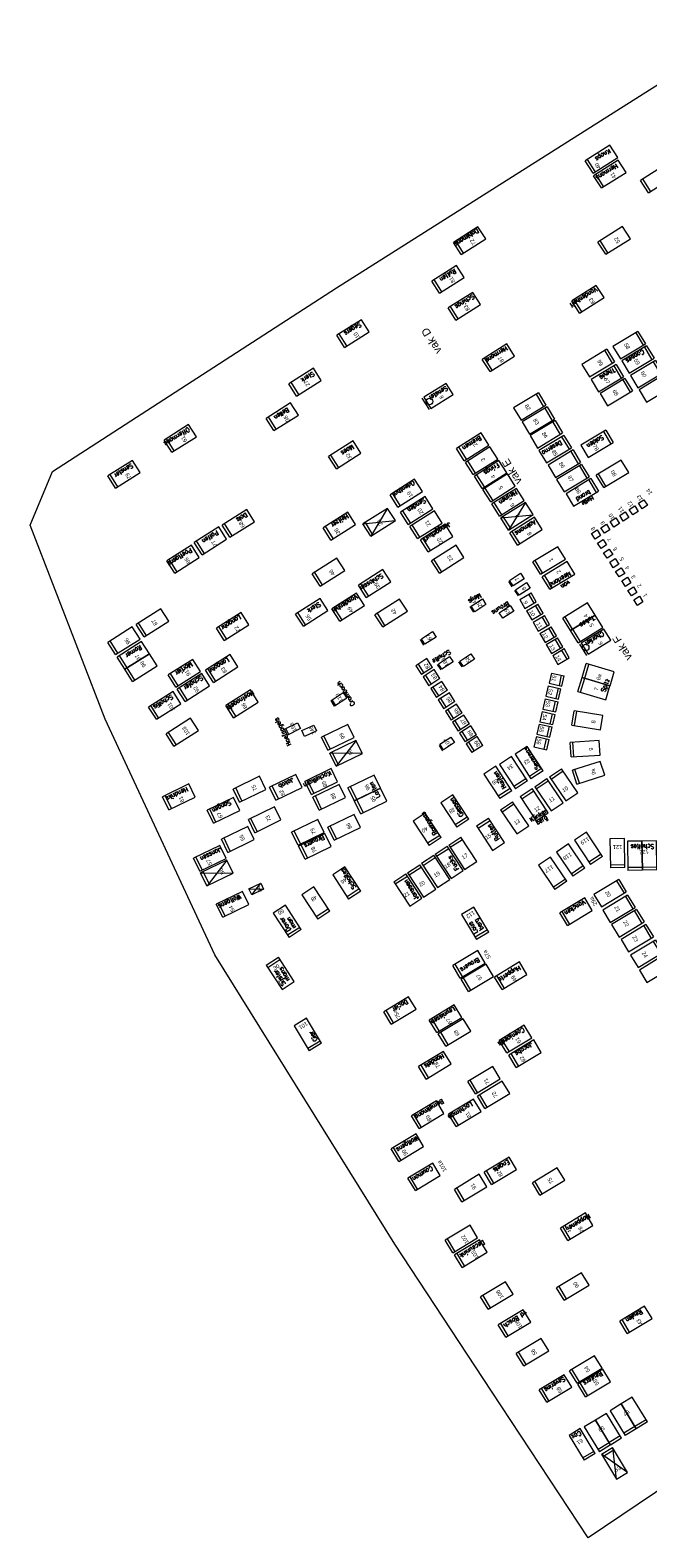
# Model space of a CAD drawing. Header units: metres. Extents: x 200982 to 204048, y 317766 to 321161.
# Tile 2 of 20: x 202484 to 202531, y 318146 to 318261. Entities that reach past the tile are written whole.
import ezdxf
from ezdxf.enums import TextEntityAlignment as Align

# ---------------------------------------------------------------- set-up
doc = ezdxf.new("R2010")
doc.units = ezdxf.units.M
doc.header["$MEASUREMENT"] = 0
for name, color, linetype, lineweight in [('Familiegraven', 140, 'Continuous', 13), ('Geruimd graf', 234, 'Continuous', 13), ('Kindergraven', 40, 'Continuous', 13), ('Namen burgelijke stand', 7, 'Continuous', 13), ('Nummers burgelijke stand', 7, 'Continuous', 13), ('Onbegroeid terreindeel', 7, 'Continuous', 13), ('Uit te geven graven', 12, 'Continuous', 13), ('Urnen', 200, 'Continuous', 13), ('Verhuurde graven', 150, 'Continuous', 13), ('Verwijderde graven', 1, 'Continuous', 13)]:
    doc.layers.add(name, color=color, linetype=linetype, lineweight=lineweight)
doc.styles.add('Style-arial', font='arial.shx')
doc.styles.add('Style-simplex', font='simplex.shx')

# ---------------------------------------------------------------- blocks, each defined once
blk = doc.blocks.new('*U4')
at = {"layer": 'Verhuurde graven', "linetype": 'Continuous'}
for p, q in [((0.066, 0.104), (-0.123, -0.01)), ((-0.049, -0.093), (-0.105, 0.001)), ((-0.066, -0.104), (0.123, 0.01)), ((0.123, 0.01), (0.066, 0.104)), ((-0.066, -0.104), (-0.123, -0.01))]:
    blk.add_line(p, q, dxfattribs=at)
blk = doc.blocks.new('*U1')
at = {"layer": 'Uit te geven graven', "linetype": 'Continuous'}
for p, q in [((0.066, 0.104), (-0.123, -0.01)), ((-0.049, -0.093), (-0.105, 0.001)), ((-0.066, -0.104), (0.123, 0.01)), ((0.123, 0.01), (0.066, 0.104)), ((-0.066, -0.104), (-0.123, -0.01))]:
    blk.add_line(p, q, dxfattribs=at)
blk = doc.blocks.new('*U6')
at = {"layer": 'Uit te geven graven', "linetype": 'Continuous'}
for p, q in [((0.066, 0.104), (-0.123, -0.01)), ((-0.049, -0.093), (-0.106, 0.001)), ((-0.066, -0.104), (0.123, 0.01)), ((0.123, 0.01), (0.066, 0.104)), ((-0.066, -0.104), (-0.123, -0.01))]:
    blk.add_line(p, q, dxfattribs=at)
blk = doc.blocks.new('*U8')
at = {"layer": 'Kindergraven', "linetype": 'Continuous'}
for p, q in [((-0.063, 0.009), (0.023, 0.06)), ((-0.063, 0.009), (-0.023, -0.06)), ((0.046, -0.019), (0.006, 0.05)), ((0.063, -0.009), (0.023, 0.06)), ((-0.023, -0.06), (0.063, -0.009))]:
    blk.add_line(p, q, dxfattribs=at)
blk = doc.blocks.new('*U9')
at = {"layer": 'Kindergraven', "linetype": 'Continuous'}
for p, q in [((-0.063, 0.009), (0.023, 0.06)), ((-0.063, 0.009), (-0.023, -0.06)), ((0.046, -0.019), (0.005, 0.05)), ((0.063, -0.009), (0.023, 0.06)), ((-0.023, -0.06), (0.063, -0.009))]:
    blk.add_line(p, q, dxfattribs=at)
blk = doc.blocks.new('*U10')
at = {"layer": 'Kindergraven', "linetype": 'Continuous'}
for p, q in [((-0.063, 0.009), (0.023, 0.06)), ((-0.063, 0.009), (-0.023, -0.06)), ((0.046, -0.019), (0.005, 0.05)), ((0.063, -0.009), (0.023, 0.06)), ((-0.023, -0.06), (0.063, -0.009))]:
    blk.add_line(p, q, dxfattribs=at)
blk = doc.blocks.new('*U12')
at = {"layer": 'Verwijderde graven', "linetype": 'Continuous'}
for p, q in [((0.066, 0.104), (-0.123, -0.01)), ((-0.049, -0.093), (-0.105, 0.001)), ((-0.066, -0.104), (0.123, 0.01)), ((0.123, 0.01), (0.066, 0.104)), ((-0.066, -0.104), (-0.123, -0.01))]:
    blk.add_line(p, q, dxfattribs=at)
blk = doc.blocks.new('*U13')
at = {"layer": 'Familiegraven', "linetype": 'Continuous'}
for p, q in [((0.066, 0.104), (-0.123, -0.01)), ((-0.049, -0.093), (-0.105, 0.001)), ((-0.066, -0.104), (0.123, 0.01)), ((0.123, 0.01), (0.066, 0.104)), ((-0.066, -0.104), (-0.123, -0.01))]:
    blk.add_line(p, q, dxfattribs=at)
blk = doc.blocks.new('*U14')
at = {"layer": 'Uit te geven graven', "linetype": 'Continuous'}
for p, q in [((0.066, 0.104), (-0.123, -0.01)), ((-0.049, -0.093), (-0.105, 0.001)), ((-0.066, -0.104), (0.123, 0.01)), ((0.123, 0.01), (0.066, 0.104)), ((-0.066, -0.104), (-0.123, -0.01))]:
    blk.add_line(p, q, dxfattribs=at)
blk = doc.blocks.new('*U15')
at = {"layer": 'Verwijderde graven', "linetype": 'Continuous'}
for p, q in [((0.066, 0.104), (-0.123, -0.01)), ((-0.049, -0.093), (-0.105, 0.001)), ((-0.066, -0.104), (0.123, 0.01)), ((0.123, 0.01), (0.066, 0.104)), ((-0.066, -0.104), (-0.123, -0.01))]:
    blk.add_line(p, q, dxfattribs=at)
blk = doc.blocks.new('*U22')
at = {"layer": 'Verhuurde graven', "linetype": 'Continuous'}
for p, q in [((0.069, 0.099), (-0.12, -0.015)), ((-0.069, -0.099), (0.12, 0.015)), ((0.12, 0.015), (0.069, 0.099)), ((-0.069, -0.099), (-0.12, -0.015)), ((-0.052, -0.089), (-0.102, -0.004))]:
    blk.add_line(p, q, dxfattribs=at)
blk = doc.blocks.new('*U198')
at = {"layer": 'Familiegraven', "linetype": 'Continuous'}
for p, q in [((0.066, 0.104), (-0.123, -0.01)), ((-0.049, -0.093), (-0.105, 0.001)), ((-0.066, -0.104), (0.123, 0.01)), ((0.123, 0.01), (0.066, 0.104)), ((-0.066, -0.104), (-0.123, -0.01))]:
    blk.add_line(p, q, dxfattribs=at)
blk = doc.blocks.new('*U21')
at = {"layer": 'Verwijderde graven', "linetype": 'Continuous'}
for p, q in [((0.069, 0.099), (-0.12, -0.015)), ((-0.069, -0.099), (0.12, 0.015)), ((0.12, 0.015), (0.069, 0.099)), ((-0.069, -0.099), (-0.12, -0.015)), ((-0.052, -0.089), (-0.102, -0.004))]:
    blk.add_line(p, q, dxfattribs=at)

msp = doc.modelspace()

# ---------------------------------------------------------------- linework, layer by layer
at = {"layer": 'Geruimd graf'}
for p, q in [((202521.34, 318224.81), (202520.06, 318222.71)), ((202510.9, 318224.36), (202509.62, 318222.25)), ((202519.48, 318223.64), (202521.92, 318223.88)), ((202509.03, 318223.18), (202511.48, 318223.43)), ((202508.51, 318206.77), (202507, 318204.82)), ((202508.98, 318205.78), (202506.52, 318205.8)), ((202498.71, 318197.71), (202497.21, 318195.76)), ((202496.73, 318196.75), (202499.19, 318196.72)), ((202500.38, 318195.53), (202501.5, 318195.5)), ((202500.6, 318195.07), (202501.29, 318195.95)), ((202529.08, 318151.32), (202527.1, 318152.7)), ((202527.94, 318153.21), (202528.23, 318150.81))]:
    msp.add_line(p, q, dxfattribs=at)
at = {"layer": 'Kindergraven', "linetype": 'Continuous'}
for p, q in [((202520.35, 318218.42), (202520.08, 318218.82)), ((202520.81, 318217.72), (202520.54, 318218.13)), ((202517.43, 318216.5), (202517.16, 318216.91)), ((202513.65, 318214), (202513.38, 318214.41)), ((202516.56, 318212.34), (202516.29, 318212.74))]:
    msp.add_line(p, q, dxfattribs=at)
at = {"layer": 'Kindergraven', "linetype": 'Continuous', "flags": 128}
for points in [[(202520.14, 318218.9), (202520.98, 318219.45), (202521.25, 318219.03), (202520.41, 318218.48)], [(202520.6, 318218.19), (202521.43, 318218.73), (202521.71, 318218.32), (202520.87, 318217.77)], [(202517.24, 318216.95), (202518.08, 318217.5), (202518.35, 318217.08), (202517.52, 318216.53)], [(202519.36, 318216.45), (202520.19, 318216.99), (202520.47, 318216.58), (202519.63, 318216.03)], [(202513.46, 318214.48), (202514.3, 318215.02), (202514.57, 318214.6), (202513.73, 318214.06)], [(202516.37, 318212.79), (202517.21, 318213.34), (202517.48, 318212.92), (202516.64, 318212.37)]]:
    msp.add_lwpolyline(points, close=True, dxfattribs=at)
at = {"layer": 'Onbegroeid terreindeel', "flags": 128}
msp.add_lwpolyline([(202543.89, 318158.33), (202526.1, 318146.36), (202518.77, 318157.48), (202511.45, 318168.6), (202504.63, 318179.57), (202497.81, 318190.54), (202489.48, 318208.38), (202483.8, 318223.09), (202485.5, 318227.15), (202507.02, 318241.06), (202537.89, 318260.59)], dxfattribs=at)
at = {"layer": 'Urnen', "color": 200, "linetype": 'Continuous', "lineweight": 13, "flags": 128}
for points in [[(202530.18, 318224.32), (202529.91, 318224.74), (202530.33, 318225.01), (202530.6, 318224.59)], [(202528.05, 318222.93), (202527.77, 318223.35), (202528.19, 318223.63), (202528.47, 318223.21)], [(202528.76, 318223.4), (202528.49, 318223.82), (202528.91, 318224.09), (202529.18, 318223.67)], [(202529.48, 318223.86), (202529.21, 318224.28), (202529.63, 318224.55), (202529.9, 318224.13)], [(202526.62, 318222.03), (202526.35, 318222.45), (202526.77, 318222.72), (202527.04, 318222.3)], [(202527.33, 318222.47), (202527.06, 318222.89), (202527.48, 318223.16), (202527.75, 318222.74)], [(202527.08, 318221.31), (202526.81, 318221.73), (202527.23, 318222.01), (202527.5, 318221.59)], [(202527.55, 318220.58), (202527.27, 318221), (202527.7, 318221.27), (202527.97, 318220.85)], [(202528, 318219.86), (202527.73, 318220.28), (202528.15, 318220.55), (202528.42, 318220.14)], [(202528.45, 318219.16), (202528.18, 318219.58), (202528.6, 318219.85), (202528.87, 318219.43)], [(202528.92, 318218.45), (202528.65, 318218.86), (202529.07, 318219.14), (202529.34, 318218.72)], [(202529.38, 318217.72), (202529.11, 318218.14), (202529.53, 318218.41), (202529.8, 318217.99)], [(202529.83, 318217.01), (202529.56, 318217.43), (202529.98, 318217.71), (202530.25, 318217.28)]]:
    msp.add_lwpolyline(points, close=True, dxfattribs=at)
at = {"layer": 'Verhuurde graven', "linetype": 'Continuous'}
for p, q in [((202514.07, 318231.86), (202513.53, 318232.71)), ((202506.61, 318209.79), (202507.53, 318210.4)), ((202506.88, 318209.37), (202506.61, 318209.79)), ((202506.97, 318209.43), (202506.7, 318209.85)), ((202507.81, 318209.98), (202506.88, 318209.37)), ((202507.53, 318210.4), (202507.81, 318209.98))]:
    msp.add_line(p, q, dxfattribs=at)
at = {"layer": 'Verhuurde graven', "linetype": 'Continuous', "flags": 128}
for points in [[(202515.87, 318232.98), (202515.33, 318233.83), (202513.64, 318232.77), (202514.17, 318231.92)], [(202500.38, 318195.53), (202501.29, 318195.95), (202501.5, 318195.5), (202500.6, 318195.07)]]:
    msp.add_lwpolyline(points, close=True, dxfattribs=at)
at = {"layer": 'Verhuurde graven', "linetype": 'Continuous'}
msp.add_circle((202514.07, 318232.45), 0.25, dxfattribs=at)
at = {"layer": 'Verwijderde graven', "linetype": 'Continuous'}
for p, q in [((202526.01, 318213.2), (202525.46, 318214.06)), ((202514.95, 318212.12), (202514.67, 318212.53)), ((202503.09, 318207.63), (202504.08, 318208.12)), ((202503.32, 318207.18), (202503.09, 318207.63)), ((202503.41, 318207.23), (202503.18, 318207.67)), ((202504.3, 318207.68), (202503.32, 318207.18)), ((202504.08, 318208.12), (202504.3, 318207.68)), ((202515.08, 318205.99), (202514.82, 318206.4))]:
    msp.add_line(p, q, dxfattribs=at)
at = {"layer": 'Verwijderde graven', "linetype": 'Continuous', "flags": 128}
for points in [[(202527.81, 318214.36), (202527.28, 318215.21), (202525.58, 318214.15), (202526.11, 318213.3)], [(202514.75, 318212.59), (202515.58, 318213.14), (202515.86, 318212.72), (202515.02, 318212.17)], [(202504.39, 318207.52), (202505.3, 318207.94), (202505.51, 318207.49), (202504.61, 318207.07)], [(202514.86, 318206.48), (202515.69, 318207.03), (202515.97, 318206.61), (202515.13, 318206.06)]]:
    msp.add_lwpolyline(points, close=True, dxfattribs=at)
at = {"layer": 'Verwijderde graven', "linetype": 'Continuous'}
msp.add_circle((202525.91, 318213.82), 0.25, dxfattribs=at)

# ---------------------------------------------------------------- block references
at = {"layer": 'Familiegraven', "linetype": 'Continuous'}
for name, p, xscale, yscale, zscale, rotation in [('*U198', (202525.4, 318216.15), 10.0000197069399, 10.0000197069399, 10.0000197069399, 0.7152066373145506), ('*U198', (202525.98, 318215.22), 10.0000197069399, 10.0000197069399, 10.0000197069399, 0.7152066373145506), ('*U13', (202491.62, 318213.22), 10.00000007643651, 10.00000007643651, 10.00000007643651, 1.248744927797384), ('*U13', (202492.21, 318212.29), 10.00000007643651, 10.00000007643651, 10.00000007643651, 1.248744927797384), ('*U198', (202526.86, 318211.75), 10.0000197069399, 10.0000197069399, 10.0000197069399, 312.2249123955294), ('*U198', (202526.54, 318210.7), 10.0000197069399, 10.0000197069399, 10.0000197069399, 312.2249123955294), ('*U198', (202529.64, 318198.04), 10.0000197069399, 10.0000197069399, 10.0000197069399, 59.91688029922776), ('*U198', (202530.74, 318198.06), 10.0000197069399, 10.0000197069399, 10.0000197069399, 59.91688029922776)]:
    msp.add_blockref(name, p, dxfattribs=dict(at, xscale=xscale, yscale=yscale, zscale=zscale, rotation=rotation))
at = {"layer": 'Kindergraven', "linetype": 'Continuous', "xscale": 10, "yscale": 10, "zscale": 10}
for name, p in [('*U8', (202521.54, 318217.36)), ('*U9', (202522.05, 318216.5)), ('*U9', (202522.55, 318215.65)), ('*U9', (202523.06, 318214.79)), ('*U9', (202523.55, 318213.95)), ('*U9', (202524.04, 318213.13))]:
    msp.add_blockref(name, p, dxfattribs=at)
at = {"layer": 'Kindergraven', "linetype": 'Continuous'}
for p, xscale, yscale, zscale, rotation in [((202513.67, 318212.37), 9.999995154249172, 9.999995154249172, 9.999995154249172, 182.1480153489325), ((202514.23, 318211.53), 9.999995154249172, 9.999995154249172, 9.999995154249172, 182.1480153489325), ((202523.71, 318211.38), 9.999987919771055, 9.999987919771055, 9.999987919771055, 316.6185377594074), ((202514.8, 318210.64), 9.999995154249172, 9.999995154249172, 9.999995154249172, 182.1480153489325), ((202523.46, 318210.41), 9.999987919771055, 9.999987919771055, 9.999987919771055, 316.6185377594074), ((202515.37, 318209.78), 9.999995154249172, 9.999995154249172, 9.999995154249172, 182.1480153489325), ((202523.24, 318209.43), 9.999987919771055, 9.999987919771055, 9.999987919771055, 316.6185377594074), ((202515.92, 318208.92), 9.999995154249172, 9.999995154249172, 9.999995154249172, 182.1480153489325), ((202516.46, 318208.09), 9.999995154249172, 9.999995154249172, 9.999995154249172, 182.1480153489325), ((202523.02, 318208.47), 9.999987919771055, 9.999987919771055, 9.999987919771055, 316.6185377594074), ((202516.99, 318207.27), 9.999995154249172, 9.999995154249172, 9.999995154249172, 182.1480153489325), ((202522.79, 318207.52), 9.999987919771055, 9.999987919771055, 9.999987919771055, 316.6185377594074), ((202517.49, 318206.46), 9.999995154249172, 9.999995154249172, 9.999995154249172, 182.1480153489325), ((202522.57, 318206.57), 9.999987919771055, 9.999987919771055, 9.999987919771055, 316.6185377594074)]:
    msp.add_blockref('*U10', p, dxfattribs=dict(at, xscale=xscale, yscale=yscale, zscale=zscale, rotation=rotation))
at = {"layer": 'Uit te geven graven', "linetype": 'Continuous', "xscale": 10, "yscale": 10, "zscale": 10}
for name, p in [('*U6', (202527.94, 318226.97)), ('*U1', (202523.14, 318220.4))]:
    msp.add_blockref(name, p, dxfattribs=at)
at = {"layer": 'Uit te geven graven', "linetype": 'Continuous'}
for name, p, xscale, yscale, zscale, rotation in [('*U6', (202526.04, 318208.29), 9.999974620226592, 9.999974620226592, 9.999974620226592, 319.8619387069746), ('*U6', (202525.88, 318206.14), 9.999989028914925, 9.999989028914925, 9.999989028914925, 332.6282075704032), ('*U6', (202526.13, 318204.33), 9.999975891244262, 9.999975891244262, 9.999975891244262, 346.6609571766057), ('*U6', (202524.24, 318203.41), 9.999985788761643, 9.999985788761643, 9.999985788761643, 273.0424741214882), ('*U6', (202523.12, 318202.66), 9.999985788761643, 9.999985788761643, 9.999985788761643, 273.0424741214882), ('*U6', (202520.52, 318200.91), 9.999985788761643, 9.999985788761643, 9.999985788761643, 273.0424741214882), ('*U14', (202526.13, 318198.61), 10.00000068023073, 10.00000068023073, 10.00000068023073, 92.24627053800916), ('*U6', (202524.77, 318197.71), 9.999985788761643, 9.999985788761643, 9.999985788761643, 93.04247412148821), ('*U6', (202523.42, 318196.71), 9.999985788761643, 9.999985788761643, 9.999985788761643, 93.04247412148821), ('*U6', (202527.76, 318195.2), 10, 10, 10, 180), ('*U6', (202528.43, 318194.02), 10, 10, 10, 180), ('*U6', (202529.11, 318192.92), 10, 10, 10, 180), ('*U6', (202529.82, 318191.79), 10, 10, 10, 180), ('*U6', (202530.54, 318190.61), 10, 10, 10, 180), ('*U6', (202531.21, 318189.48), 10, 10, 10, 180)]:
    msp.add_blockref(name, p, dxfattribs=dict(at, xscale=xscale, yscale=yscale, zscale=zscale, rotation=rotation))
at = {"layer": 'Verhuurde graven', "linetype": 'Continuous'}
for name, p, xscale, yscale, zscale, rotation in [('*U4', (202527.11, 318250.81), 10.00000007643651, 10.00000007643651, 10.00000007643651, 1.248744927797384), ('*U4', (202527.74, 318249.69), 10.00000007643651, 10.00000007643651, 10.00000007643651, 1.248744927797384), ('*U4', (202517.11, 318244.64), 10.00000007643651, 10.00000007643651, 10.00000007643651, 1.248744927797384), ('*U4', (202516.71, 318239.67), 10.00000007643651, 10.00000007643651, 10.00000007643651, 1.248744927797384), ('*U4', (202526.08, 318240.2), 10.00000007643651, 10.00000007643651, 10.00000007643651, 1.248744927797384), ('*U4', (202508.27, 318237.6), 10.00000007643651, 10.00000007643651, 10.00000007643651, 1.248744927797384), ('*U4', (202529.21, 318236.73), 10, 10, 10, 180), ('*U4', (202519.3, 318235.77), 10.00000007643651, 10.00000007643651, 10.00000007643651, 1.248744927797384), ('*U4', (202526.86, 318235.37), 10, 10, 10, 180), ('*U4', (202529.87, 318235.63), 10, 10, 10, 180), ('*U4', (202504.64, 318233.92), 10.00000007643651, 10.00000007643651, 10.00000007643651, 1.248744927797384), ('*U4', (202527.55, 318234.23), 10, 10, 10, 180), ('*U4', (202530.53, 318234.53), 10, 10, 10, 180), ('*U4', (202528.23, 318233.16), 10, 10, 10, 180), ('*U4', (202531.19, 318233.45), 10, 10, 10, 180), ('*U4', (202521.67, 318232.07), 10, 10, 10, 180), ('*U4', (202495.18, 318229.66), 10.00000007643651, 10.00000007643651, 10.00000007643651, 1.248744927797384), ('*U4', (202522.93, 318229.97), 10, 10, 10, 180), ('*U4', (202517.34, 318229.02), 10.00000007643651, 10.00000007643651, 10.00000007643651, 1.248744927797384), ('*U4', (202526.77, 318229.24), 10, 10, 10, 180), ('*U4', (202518.02, 318227.97), 10.00000007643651, 10.00000007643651, 10.00000007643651, 1.248744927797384), ('*U4', (202524.29, 318227.74), 10, 10, 10, 180), ('*U4', (202518.7, 318226.92), 10.00000007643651, 10.00000007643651, 10.00000007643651, 1.248744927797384), ('*U4', (202519.35, 318225.91), 10.00000007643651, 10.00000007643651, 10.00000007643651, 1.248744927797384), ('*U4', (202512.31, 318225.51), 10.00000007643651, 10.00000007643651, 10.00000007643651, 1.248744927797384), ('*U4', (202525.65, 318225.57), 10, 10, 10, 180), ('*U4', (202513.1, 318224.19), 10.00000007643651, 10.00000007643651, 10.00000007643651, 1.248744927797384), ('*U4', (202520.7, 318223.76), 10.00000007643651, 10.00000007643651, 10.00000007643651, 1.248744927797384), ('*U4', (202499.58, 318223.22), 10.00000007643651, 10.00000007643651, 10.00000007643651, 1.248744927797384), ('*U4', (202510.26, 318223.3), 10.00000007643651, 10.00000007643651, 10.00000007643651, 1.248744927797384), ('*U4', (202513.81, 318223.12), 10.00000007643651, 10.00000007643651, 10.00000007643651, 1.248744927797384), ('*U4', (202521.39, 318222.63), 10.00000007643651, 10.00000007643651, 10.00000007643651, 1.248744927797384), ('*U4', (202497.47, 318221.9), 10.00000007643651, 10.00000007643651, 10.00000007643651, 1.248744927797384), ('*U4', (202514.62, 318222.11), 10.00000007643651, 10.00000007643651, 10.00000007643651, 1.248744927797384), ('*U4', (202515.46, 318220.51), 10.00000007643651, 10.00000007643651, 10.00000007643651, 1.248744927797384), ('*U4', (202509.91, 318218.66), 10.00000007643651, 10.00000007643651, 10.00000007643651, 1.248744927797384), ('*U4', (202507.91, 318216.87), 10.00000007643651, 10.00000007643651, 10.00000007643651, 1.248744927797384), ('*U4', (202499.15, 318215.41), 10.00000007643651, 10.00000007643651, 10.00000007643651, 1.248744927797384), ('*U4', (202490.91, 318214.33), 10.00000007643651, 10.00000007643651, 10.00000007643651, 1.248744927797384), ('*U4', (202498.33, 318212.23), 10.00000007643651, 10.00000007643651, 10.00000007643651, 1.248744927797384), ('*U4', (202495.49, 318211.86), 10.00000007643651, 10.00000007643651, 10.00000007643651, 1.248744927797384), ('*U4', (202499.86, 318209.55), 10.00000007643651, 10.00000007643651, 10.00000007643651, 1.248744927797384), ('*U4', (202507.12, 318207.01), 10.00001112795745, 10.00001112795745, 10.00001112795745, 354.7577193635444), ('*U4', (202507.75, 318205.79), 10.00001112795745, 10.00001112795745, 10.00001112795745, 354.7577193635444), ('*U4', (202521.62, 318205.1), 10.00002280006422, 10.00002280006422, 10.00002280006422, 92.02786777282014), ('*U4', (202500.43, 318203.08), 10.00001112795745, 10.00001112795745, 10.00001112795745, 354.7577193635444), ('*U4', (202498.46, 318201.47), 10.00001112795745, 10.00001112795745, 10.00001112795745, 354.7577193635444), ('*U4', (202513.9, 318200.04), 10.00002280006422, 10.00002280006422, 10.00002280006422, 92.02786777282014), ('*U4', (202518.7, 318199.67), 10.00002280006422, 10.00002280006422, 10.00002280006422, 272.0278677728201), ('*U4', (202516.59, 318198.22), 10.00002280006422, 10.00002280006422, 10.00002280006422, 272.0278677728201), ('*U4', (202528.31, 318198.23), 10.0000197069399, 10.0000197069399, 10.0000197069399, 59.91113158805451), ('*U4', (202497.42, 318197.84), 10.00001112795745, 10.00001112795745, 10.00001112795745, 354.7577193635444), ('*U4', (202515.56, 318197.54), 10.00002280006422, 10.00002280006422, 10.00002280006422, 272.0278677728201), ('*U4', (202497.96, 318196.73), 10.00001112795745, 10.00001112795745, 10.00001112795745, 354.7577193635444), ('*U4', (202513.48, 318196.13), 10.00002280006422, 10.00002280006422, 10.00002280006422, 272.0278677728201), ('*U4', (202514.54, 318196.85), 10.00002280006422, 10.00002280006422, 10.00002280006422, 272.0278677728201), ('*U4', (202499.15, 318194.35), 10.00001112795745, 10.00001112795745, 10.00001112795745, 354.7577193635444), ('*U4', (202517.54, 318192.92), 10, 10, 10, 90), ('*U4', (202504.86, 318184.49), 10, 10, 10, 90), ('*U22', (202525.65, 318153.43), 10, 10, 10, 90), ('*U22', (202528.09, 318152.01), 10, 10, 10, 270)]:
    msp.add_blockref(name, p, dxfattribs=dict(at, xscale=xscale, yscale=yscale, zscale=zscale, rotation=rotation))
at = {"layer": 'Verhuurde graven', "linetype": 'Continuous', "xscale": 10, "yscale": 10, "zscale": 10}
for p in [(202523.85, 318219.28), (202517.07, 318189.81), (202517.7, 318188.78), (202511.83, 318186.32), (202515.29, 318185.69), (202515.97, 318184.65), (202520.59, 318184.15), (202521.31, 318183.04), (202518.93, 318179.92), (202516.75, 318178.56), (202519.44, 318174.17), (202517.19, 318172.86), (202517.21, 318167.89), (202519.18, 318164.72), (202520.52, 318162.59), (202529.72, 318162.88), (202521.88, 318160.43), (202526.55, 318158.09)]:
    msp.add_blockref('*U4', p, dxfattribs=at)
at = {"layer": 'Verwijderde graven', "linetype": 'Continuous'}
for name, p, xscale, yscale, zscale, rotation in [('*U12', (202531.3, 318249.33), 10.00000007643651, 10.00000007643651, 10.00000007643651, 1.248744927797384), ('*U12', (202528.07, 318244.66), 10.00000007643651, 10.00000007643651, 10.00000007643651, 1.248744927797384), ('*U12', (202515.48, 318241.71), 10.00000007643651, 10.00000007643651, 10.00000007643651, 1.248744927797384), ('*U12', (202502.91, 318231.3), 10.00000007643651, 10.00000007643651, 10.00000007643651, 1.248744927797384), ('*U12', (202522.32, 318231.01), 10, 10, 10, 180), ('*U12', (202507.65, 318228.41), 10.00000007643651, 10.00000007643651, 10.00000007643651, 1.248744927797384), ('*U12', (202523.6, 318228.85), 10, 10, 10, 180), ('*U12', (202490.92, 318226.94), 10.00000007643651, 10.00000007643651, 10.00000007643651, 1.248744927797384), ('*U12', (202524.94, 318226.65), 10, 10, 10, 180), ('*U12', (202520.02, 318224.82), 10.00000007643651, 10.00000007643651, 10.00000007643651, 1.248744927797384), ('*U12', (202507.24, 318223.01), 10.00000007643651, 10.00000007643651, 10.00000007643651, 1.248744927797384), ('*U12', (202495.4, 318220.51), 10.00000007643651, 10.00000007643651, 10.00000007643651, 1.248744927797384), ('*U12', (202506.42, 318219.52), 10.00000007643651, 10.00000007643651, 10.00000007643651, 1.248744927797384), ('*U12', (202493.08, 318215.69), 10.00000007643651, 10.00000007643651, 10.00000007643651, 1.248744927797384), ('*U12', (202505.15, 318216.48), 10.00000007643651, 10.00000007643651, 10.00000007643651, 1.248744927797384), ('*U12', (202511.17, 318216.43), 10.00000007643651, 10.00000007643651, 10.00000007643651, 1.248744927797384), ('*U12', (202496.18, 318210.79), 10.00000007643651, 10.00000007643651, 10.00000007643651, 1.248744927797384), ('*U12', (202494.01, 318209.43), 10.00000007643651, 10.00000007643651, 10.00000007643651, 1.248744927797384), ('*U12', (202495.33, 318207.4), 10.00000007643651, 10.00000007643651, 10.00000007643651, 1.248744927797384), ('*U12', (202520.44, 318204.33), 10.00002280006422, 10.00002280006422, 10.00002280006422, 92.02786777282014), ('*U12', (202503.19, 318203.22), 10.00001112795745, 10.00001112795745, 10.00001112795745, 354.7577193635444), ('*U12', (202505.87, 318203.66), 10.00001112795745, 10.00001112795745, 10.00001112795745, 354.7577193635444), ('*U12', (202509.13, 318203.18), 10.00001112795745, 10.00001112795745, 10.00001112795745, 354.7577193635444), ('*U12', (202519.25, 318203.59), 10.00002280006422, 10.00002280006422, 10.00002280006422, 92.02786777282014), ('*U12', (202495.08, 318202.5), 10.00001112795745, 10.00001112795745, 10.00001112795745, 354.7577193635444), ('*U12', (202506.47, 318202.46), 10.00001112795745, 10.00001112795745, 10.00001112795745, 354.7577193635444), ('*U12', (202509.61, 318202.19), 10.00001112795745, 10.00001112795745, 10.00001112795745, 354.7577193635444), ('*U12', (202522.01, 318201.9), 10.00002280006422, 10.00002280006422, 10.00002280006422, 272.0278677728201), ('*U12', (202501.58, 318200.76), 10.00001112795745, 10.00001112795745, 10.00001112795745, 354.7577193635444), ('*U12', (202515.99, 318201.42), 10.00002280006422, 10.00002280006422, 10.00002280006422, 92.02786777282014), ('*U12', (202504.86, 318199.81), 10.00001112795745, 10.00001112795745, 10.00001112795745, 354.7577193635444), ('*U12', (202507.6, 318200.19), 10.00001112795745, 10.00001112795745, 10.00001112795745, 354.7577193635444), ('*U12', (202499.55, 318199.27), 10.00001112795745, 10.00001112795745, 10.00001112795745, 354.7577193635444), ('*U12', (202505.39, 318198.76), 10.00001112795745, 10.00001112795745, 10.00001112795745, 354.7577193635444), ('*U15', (202532.16, 318198.23), 10.00001932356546, 10.00001932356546, 10.00001932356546, 43.24708388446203), ('*U12', (202507.8, 318195.98), 10.00002280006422, 10.00002280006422, 10.00002280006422, 92.02786777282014), ('*U12', (202512.43, 318195.45), 10.00002280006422, 10.00002280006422, 10.00002280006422, 272.0278677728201), ('*U12', (202505.46, 318194.46), 10.00002280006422, 10.00002280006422, 10.00002280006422, 92.02786777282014), ('*U12', (202503.29, 318193.07), 10.00002280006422, 10.00002280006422, 10.00002280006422, 92.02786777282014), ('*U12', (202502.76, 318189.12), 10.00002280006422, 10.00002280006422, 10.00002280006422, 272.0278677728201), ('*U21', (202528.75, 318155.3), 10, 10, 10, 90.32361812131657), ('*U21', (202529.59, 318155.82), 10, 10, 10, 90.32361812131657), ('*U21', (202526.8, 318154.08), 10, 10, 10, 90.32361812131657), ('*U21', (202527.64, 318154.59), 10, 10, 10, 90.32361812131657)]:
    msp.add_blockref(name, p, dxfattribs=dict(at, xscale=xscale, yscale=yscale, zscale=zscale, rotation=rotation))
at = {"layer": 'Verwijderde graven', "linetype": 'Continuous', "xscale": 10, "yscale": 10, "zscale": 10}
for p in [(202525.18, 318193.8), (202520.23, 318188.95), (202514.48, 318182.16), (202518.21, 318181.03), (202513.94, 318178.42), (202512.4, 318175.92), (202513.66, 318173.71), (202523.1, 318173.36), (202525.23, 318169.93), (202516.49, 318169), (202524.94, 318165.4), (202525.92, 318159.12), (202523.62, 318157.68)]:
    msp.add_blockref('*U12', p, dxfattribs=at)

# ---------------------------------------------------------------- texts
at = {"layer": 'Namen burgelijke stand', "linetype": 'Continuous', "lineweight": 0, "style": 'Style-simplex', "width": 0.857148}
for s, rotation, p in [('Knops', 212.2431, (202527.13, 318251.27)), ('Hermans', 212.2431, (202527.43, 318249.99)), ('Dahlmans', 212.2431, (202516.8, 318245.03)), ('Rutten', 212.2431, (202515.38, 318242.16)), ('Vondenhoff', 212.2431, (202525.66, 318240.49)), ('Schings', 212.2431, (202516.65, 318240.16)), ('Segers', 212.2431, (202508.17, 318238.09)), ('Hermans', 212.2431, (202519.07, 318236.16)), ('Sterk', 212.2431, (202504.76, 318234.45)), ('Senster', 212.0539, (202514.65, 318233.23)), ('Bellen', 212.2431, (202502.78, 318231.68)), ('Offermans', 212.2431, (202494.84, 318229.94)), ('Maes', 212.2431, (202507.77, 318228.92)), ('Bremen', 212.2431, (202517.2, 318229.45)), ('Senster', 212.2431, (202490.8, 318227.36)), ('Frings', 212.2431, (202518.69, 318227.48)), ('Odenthal', 212.2431, (202512.04, 318226.01)), ('Senden', 212.2431, (202513.01, 318224.73)), ('Heijnen', 212.2431, (202519.95, 318225.32)), ('Dols', 212.2431, (202499.77, 318223.82)), ('Heitzer', 212.2431, (202507.19, 318223.56)), ('Aalmans', 212.2431, (202521.26, 318223.03)), ('Paffen', 212.2431, (202497.37, 318222.34)), ('Junggeburt', 212.2431, (202514.57, 318222.69)), ('Poettgens', 212.2431, (202495.06, 318220.81)), ('Schlosser', 212.2431, (202509.57, 318218.9)), ('Vondenhof', 212.2431, (202507.56, 318217.24)), ('Sterk', 212.2431, (202505.24, 318216.99)), ('Langohr', 212.2431, (202498.95, 318215.84)), ('Tubee', 210.9995, (202525.93, 318215.93)), ('Charlier', 212.0539, (202526.49, 318214.62)), ('Romer', 212.2431, (202491.56, 318213.65)), ('Mortier', 212.2431, (202495.37, 318212.34)), ('Langohr', 212.2431, (202498.05, 318212.61)), ('Schafer', 212.2431, (202496.08, 318211.28)), ('Crombach', 123.1822, (202507.87, 318210.42)), ('Spitz', 71.0542, (202527.55, 318210.9)), ('Scholtis', 212.2431, (202493.8, 318209.83)), ('Hoefnagels', 212.2431, (202499.67, 318209.95)), ('Hoefnagels', 116.6673, (202503.1, 318207.5)), ('Kockelkorn', 205.7256, (202505.5, 318203.98)), ('Hendriks', 205.7256, (202494.86, 318202.86)), ('Jakob', 205.7256, (202503.14, 318203.68)), ('Latten', 116.6163, (202510.07, 318203.1)), ('Sangen', 205.7256, (202498.24, 318201.91)), ('Brauers', 205.7256, (202505.27, 318199.26)), ('Janssen', 205.7256, (202497.42, 318198.29)), ('Scholtes', 181.0402, (202530.21, 318198.9)), ('Scholtes', 123.0108, (202508.05, 318196.39)), ('Woltgens', 205.7256, (202498.86, 318194.72)), ('Dover', 123.0108, (202503.27, 318192.93)), ('man', 123.0108, (202503.73, 318193.05))]:
    msp.add_text(s, height=0.35, rotation=rotation, dxfattribs=at).set_placement(p, align=Align.CENTER)
for s, rotation, p in [('Coppes', 211.2377, (202529.66, 318235.87)), ('Thevis', 211.2377, (202527.55, 318234.54)), ('Deserno', 211.2377, (202523.36, 318228.94)), ('Salden', 211.2377, (202526.64, 318229.41)), ('brand', 211.2377, (202525.75, 318225.31)), ('Helle', 211.2377, (202526.06, 318224.94)), ('Neerland', 211.2377, (202523.97, 318218.96)), ('Meijs', 211.2377, (202517.52, 318217.52)), ('van', 211.2377, (202524.39, 318218.57)), ('Brouns', 211.2377, (202519.47, 318216.79)), ('Schulte', 211.2377, (202514.99, 318213.12)), ('Severens', 121.2377, (202521.81, 318205.42)), ('Huijten', 121.2377, (202519.39, 318203.77)), ('Giessen', 121.2377, (202516.12, 318201.71)), ('Romgens', 121.2377, (202514.04, 318200.48)), ('Klinken', 31.2377, (202522.34, 318201.13)), ('berg', 31.2377, (202522.56, 318200.77)), ('Rutten', 121.2377, (202518.91, 318199.81)), ('Fucks', 121.2377, (202515.87, 318197.47)), ('Janssen', 121.2377, (202512.67, 318195.46)), ('Voncken', 211.2377, (202525.1, 318194.09)), ('Lous', 121.2377, (202517.37, 318192.58)), ('berg', 121.2377, (202517.8, 318192.83)), ('Sijster', 121.2377, (202502.7, 318188.79)), ('mans', 121.2377, (202503.05, 318189.06)), ('Brauers', 211.2377, (202517.15, 318189.77)), ('Hupperts', 211.2377, (202520.14, 318189.09)), ('Dacier', 211.2377, (202511.86, 318186.67)), ('Leunissen', 211.2377, (202515.12, 318185.92)), ('Gier', 121.2377, (202505.25, 318184.36)), ('Coenjaerts', 211.2377, (202520.28, 318184.31)), ('Jacobs', 211.2377, (202521.23, 318183.37)), ('Handels', 211.2377, (202514.44, 318182.48)), ('Bemelmans', 211.2377, (202514.07, 318178.84)), ('Lochtman', 211.2377, (202516.43, 318178.71)), ('Woltgens', 211.2377, (202512.4, 318176.19)), ('Caumon', 211.2377, (202513.56, 318173.95)), ('Engels', 211.2377, (202519.53, 318174.52)), ('Noppeneij', 211.2377, (202525.35, 318170.22)), ('Deceunink', 211.2377, (202517.32, 318168.24)), ('vd Bosch', 211.2377, (202520.58, 318162.91)), ('Reulen', 211.2377, (202529.59, 318163.16)), ('Severins', 211.2377, (202523.57, 318157.98)), ('Reuters', 211.2377, (202526.47, 318158.43)), ('Cox', 211.2377, (202525.22, 318154.13))]:
    msp.add_text(s, height=0.35, rotation=rotation, dxfattribs=at).set_placement(p, align=Align.MIDDLE_CENTER)
at = {"layer": 'Nummers burgelijke stand', "linetype": 'Continuous', "lineweight": 13, "style": 'Style-arial'}
for s, rotation, p in [('40', 122.2012, (202527.07, 318250.18)), ('41', 122.2012, (202528.24, 318249.46)), ('72', 122.2012, (202517.61, 318244.42)), ('52', 122.2012, (202528.54, 318244.55)), ('81', 122.2012, (202516.03, 318241.54)), ('83', 122.2012, (202517.15, 318239.42)), ('63', 122.2012, (202526.63, 318239.95)), ('10', 122.2012, (202508.79, 318237.35)), ('58', 301.4514, (202528.8, 318236.77)), ('87', 122.2012, (202519.74, 318235.52)), ('66', 121.4514, (202527.26, 318235.27)), ('59', 301.4514, (202529.54, 318235.58)), ('27', 122.2012, (202505.03, 318233.7)), ('67', 301.4514, (202527.27, 318234.15)), ('60', 301.4514, (202530.05, 318234.64)), ('8', 122.2012, (202515.17, 318232.76)), ('68', 301.4514, (202527.92, 318233.24)), ('82', 301.4514, (202521.27, 318232.14)), ('36', 122.2012, (202503.49, 318231.04)), ('83', 301.4514, (202521.91, 318231.05)), ('61', 122.2012, (202495.71, 318229.48)), ('2', 122.2012, (202517.74, 318229.15)), ('84', 301.4514, (202522.57, 318230.04)), ('78', 301.4514, (202526.43, 318229.08)), ('32', 122.2012, (202508.2, 318228.18)), ('3', 122.2012, (202518.32, 318228.03)), ('85', 301.4514, (202523.32, 318228.68)), ('79', 122.2012, (202491.49, 318226.69)), ('4', 122.2012, (202519.08, 318226.75)), ('86', 301.4514, (202523.86, 318227.76)), ('80', 121.4514, (202528.28, 318226.89)), ('5', 122.2012, (202519.66, 318225.9)), ('87', 301.4514, (202524.52, 318226.73)), ('88', 301.4514, (202525.07, 318225.83)), ('19', 122.2012, (202512.84, 318225.3)), ('6', 122.2012, (202520.54, 318224.59)), ('28', 122.2012, (202510.55, 318223.15)), ('20', 122.2012, (202513.64, 318224.01)), ('21', 122.2012, (202514.19, 318223.1)), ('7', 122.2012, (202520.97, 318223.83)), ('68', 122.2012, (202500.1, 318223.01)), ('36', 122.2012, (202507.33, 318222.5)), ('8', 122.2012, (202521.83, 318222.42)), ('77', 122.2012, (202498.01, 318221.58)), ('22', 122.2012, (202515.1, 318221.8)), ('86', 122.2012, (202495.97, 318220.28)), ('23', 122.2012, (202515.88, 318220.46)), ('1', 122.1691, (202523.47, 318220.42)), ('46', 122.2012, (202506.93, 318219.38)), ('7', 123.1874, (202520.9, 318218.98)), ('2', 122.1691, (202524.05, 318219.53)), ('39', 122.2012, (202510.36, 318218.39)), ('8', 121.238, (202521.41, 318218.26)), ('49', 122.2012, (202508.32, 318216.56)), ('42', 122.2012, (202511.63, 318216.41)), ('29', 121.238, (202518.09, 318216.96)), ('19', 121.238, (202520.21, 318216.41)), ('9', 300.5823, (202521.17, 318217.25)), ('10', 300.5823, (202521.61, 318216.54)), ('87', 122.2012, (202493.48, 318215.59)), ('72', 122.2012, (202499.76, 318215.1)), ('56', 122.2012, (202505.15, 318215.97)), ('11', 300.5823, (202522.15, 318215.62)), ('4', 121.2377, (202526.11, 318216.19)), ('5', 122.1691, (202526.54, 318215.49)), ('96', 122.2012, (202491.43, 318214.17)), ('67', 121.238, (202514.27, 318214.47)), ('12', 300.5823, (202522.59, 318214.85)), ('97', 122.2012, (202492.22, 318212.94)), ('13', 300.5823, (202523.14, 318213.95)), ('14', 300.5823, (202523.59, 318213.13)), ('6', 122.1691, (202527.23, 318214.12)), ('98', 122.2012, (202492.61, 318212.43)), ('91', 122.2012, (202495.99, 318211.77)), ('83', 122.2012, (202498.74, 318211.98)), ('82', 122.5977, (202514.12, 318212.3)), ('189', 121.238, (202515.57, 318212.48)), ('58', 121.238, (202517.22, 318212.79)), ('92', 122.2012, (202496.65, 318210.52)), ('83', 122.5977, (202514.68, 318211.51)), ('84', 122.5977, (202515.24, 318210.6)), ('51', 257.3066, (202523.41, 318211.74)), ('6a', 73.7263, (202526.99, 318211.31)), ('119', 121.238, (202507.54, 318209.78)), ('85', 122.5977, (202515.81, 318209.74)), ('53', 257.3066, (202522.95, 318209.8)), ('52', 257.3066, (202523.13, 318210.7)), ('7', 73.6351, (202526.83, 318210.52)), ('101', 122.2012, (202494.81, 318209.1)), ('86', 122.2012, (202500.29, 318209.27)), ('86', 122.5977, (202516.38, 318208.87)), ('54', 257.3066, (202522.7, 318208.78)), ('103', 122.2012, (202495.93, 318207.28)), ('158', 115.6779, (202504.03, 318207.53)), ('146', 115.6779, (202505.46, 318207.3)), ('87', 122.5977, (202516.9, 318208.07)), ('88', 122.5977, (202517.42, 318207.2)), ('55', 257.3066, (202522.48, 318207.88)), ('8', 84.1371, (202526.64, 318208.05)), ('99', 116.442, (202507.69, 318206.96)), ('107', 121.238, (202515.74, 318206.38)), ('89', 122.5977, (202517.93, 318206.42)), ('56', 257.3066, (202522.27, 318206.95)), ('98', 116.442, (202508.29, 318205.75)), ('33', 212.1691, (202521.58, 318205.42)), ('9', 96.8817, (202526.48, 318206.02)), ('34', 212.1691, (202520.31, 318205)), ('9a', 105.727, (202526.7, 318204.21)), ('75', 116.442, (202501.03, 318203.04)), ('82', 116.442, (202503.14, 318202.66)), ('89', 116.442, (202506.35, 318203.33)), ('96', 116.442, (202509.61, 318203.08)), ('35', 212.1691, (202519.15, 318203.88)), ('10', 32.1691, (202524.23, 318202.83)), ('61', 116.442, (202495.51, 318202.16)), ('88', 116.442, (202507.02, 318202.41)), ('95', 116.442, (202510.05, 318202.19)), ('12', 32.1691, (202522.11, 318201.33)), ('11', 32.1691, (202523.22, 318202.06)), ('67', 116.442, (202498.42, 318200.97)), ('73', 116.442, (202502.1, 318200.72)), ('38', 212.2012, (202515.9, 318201.71)), ('13', 32.6686, (202520.59, 318200.34)), ('65', 116.442, (202500.1, 318199.26)), ('79', 116.442, (202505.49, 318199.76)), ('86', 116.442, (202508.21, 318200.15)), ('40', 212.2012, (202513.83, 318200.26)), ('15', 32.2012, (202518.4, 318199.25)), ('119', 212.1691, (202526.07, 318199.47)), ('78', 116.442, (202505.54, 318198.35)), ('121', 180.0666, (202528.67, 318198.84)), ('122', 187.2822, (202530.66, 318198.51)), ('57', 116.442, (202497.61, 318197.4)), ('18', 32.2012, (202515.31, 318197.05)), ('17', 32.2012, (202516.62, 318197.75)), ('117', 212.6686, (202523.35, 318197.36)), ('118', 212.6686, (202524.74, 318198.3)), ('56', 116.442, (202498.56, 318196.71)), ('46', 212.2012, (202507.69, 318196.38)), ('20', 32.2012, (202513.38, 318195.67)), ('19', 32.2012, (202514.51, 318196.38)), ('44', 116.442, (202501.4, 318195.36)), ('48', 212.2012, (202505.44, 318195.05)), ('21', 32.2012, (202512.22, 318194.86)), ('29a', 120.4151, (202526.8, 318194.36)), ('20', 300.4151, (202527.36, 318195.27)), ('54', 116.442, (202499.32, 318193.88)), ('50', 212.2012, (202502.93, 318194.04)), ('112', 212.2012, (202517.4, 318193.89)), ('21', 300.4151, (202528.06, 318194.14)), ('22', 300.4151, (202528.73, 318193.03)), ('23', 300.4151, (202529.43, 318191.88)), ('57a', 122.2012, (202518.73, 318190.34)), ('24', 300.4151, (202530.15, 318190.68)), ('30', 32.2012, (202502.35, 318189.35)), ('57', 122.2012, (202518.1, 318188.72)), ('49', 122.2012, (202520.73, 318188.62)), ('75a', 122.2012, (202511.9, 318185.8)), ('101', 212.2012, (202504.72, 318185.48)), ('67', 122.2012, (202515.81, 318185.38)), ('68', 122.2012, (202516.38, 318184.49)), ('61', 122.2012, (202521.04, 318183.93)), ('78', 122.2012, (202514.9, 318182.07)), ('62', 122.2012, (202521.38, 318182.51)), ('71', 122.2012, (202518.66, 318180.82)), ('72', 122.2012, (202519.27, 318179.82)), ('89', 121.2377, (202514.25, 318178.03)), ('81', 122.2012, (202517.26, 318178.28)), ('99', 121.2377, (202512.45, 318175.43)), ('101a', 121.2377, (202515.39, 318174.2)), ('91', 122.2012, (202517.65, 318172.86)), ('82', 122.2012, (202519.66, 318173.82)), ('75', 122.2012, (202523.5, 318173.29)), ('78', 122.2012, (202525.82, 318169.59)), ('102', 122.2012, (202517.06, 318168.75)), ('103', 122.2012, (202517.84, 318167.59)), ('90', 122.2012, (202525.44, 318165.41)), ('106', 122.2012, (202519.71, 318164.59)), ('43', 122.2012, (202530.23, 318162.6)), ('108', 122.2012, (202521.13, 318162.33)), ('56', 122.2012, (202522.23, 318160.32)), ('54', 122.2012, (202526.27, 318159.02)), ('55', 122.2012, (202526.95, 318158.02)), ('59', 122.2012, (202524.17, 318157.45)), ('57', 212.2012, (202529.11, 318156.09)), ('61', 212.2012, (202525.59, 318153.89)), ('59', 212.2012, (202527.23, 318154.86)), ('63', 32.2012, (202528.21, 318151.32))]:
    msp.add_text(s, height=0.3, rotation=rotation, dxfattribs=at).set_placement(p)
at = {"layer": 'Nummers burgelijke stand', "linetype": 'Continuous', "lineweight": 0, "style": 'Style-arial'}
for s, p in [('vak D', (202514.22, 318237.05)), ('vak E', (202520.32, 318227.14)), ('vak F', (202528.69, 318213.78))]:
    msp.add_text(s, height=0.6, rotation=121.0455, dxfattribs=at).set_placement(p, align=Align.MIDDLE_CENTER)
at = {"layer": 'Nummers burgelijke stand', "linetype": 'Continuous', "style": 'Style-arial'}
for s, p in [('14', (202530.98, 318225.5)), ('12', (202529.55, 318224.56)), ('13', (202530.26, 318225.03)), ('10', (202528.12, 318223.62)), ('11', (202528.84, 318224.14)), ('8', (202526.66, 318222.8)), ('9', (202527.38, 318223.23)), ('7', (202527.91, 318221.98)), ('6', (202528.32, 318221.26)), ('5', (202528.83, 318220.5)), ('4', (202529.25, 318219.84)), ('3', (202529.71, 318219.14)), ('2', (202530.15, 318218.47)), ('1', (202530.6, 318217.75))]:
    msp.add_text(s, height=0.3, rotation=122.9136, dxfattribs=at).set_placement(p)

doc.saveas('drawing.dxf')
